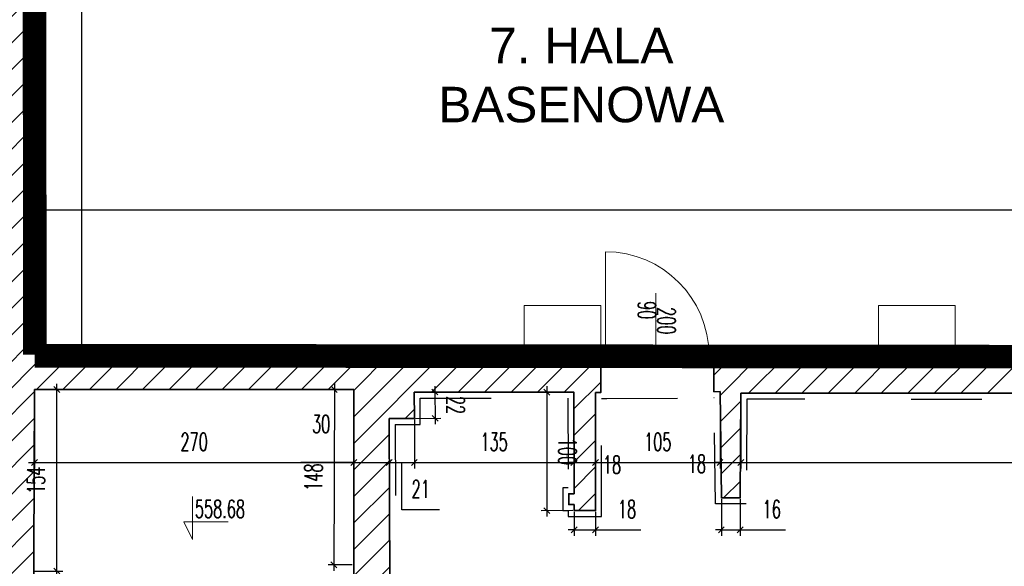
# Model space of a CAD drawing. Header units: millimetres. Extents: x 19887 to 192597, y -14203 to 39042.
# Tile 234 of 256: x 78283 to 79117, y -8730 to -8267. Entities that reach past the tile are written whole.
import ezdxf

# ---------------------------------------------------------------- set-up
doc = ezdxf.new("R2010")
doc.units = ezdxf.units.MM
doc.linetypes.add('ACAD_ISO03W100', pattern=[30, 12, -18])
doc.linetypes.add('DASHED2', pattern=[9.525, 6.35, -3.175])
doc.layers.get('Defpoints').update_dxf_attribs({"color": 4})
for name, color, linetype in [('A_DBA-RAMKI', 6, 'Continuous'), ('Sufit podwieszany', 252, 'Continuous'), ('Wymiarowanie', 3, 'Continuous'), ('Wypełnienie', 252, 'Continuous')]:
    doc.layers.add(name, color=color, linetype=linetype)
for name, color, linetype, lineweight in [('Basen_rzut_poziom_1_obrys', 252, 'Continuous', 35), ('Drzwi', 2, 'Continuous', 5), ('koty wysokościowe', 252, 'Continuous', 0), ('Schody', 252, 'Continuous', 5)]:
    doc.layers.add(name, color=color, linetype=linetype, lineweight=lineweight)
doc.styles.add('ARIAL', font='arial.ttf')
doc.styles.add('ROMANS', font='romans.shx', dxfattribs={"width": 0.6})
doc.styles.get("Standard").update_dxf_attribs({"font": 'arial.ttf'})
doc.dimstyles.new('000001FB70622F18', dxfattribs={"dimtxt": 20, "dimasz": 5, "dimexe": 5, "dimexo": 1, "dimgap": 20, "dimtad": 1, "dimtoh": 1, "dimdec": 0, "dimtxsty": 'Standard', "dimblk": 'OBLIQUE', "dimcen": 0, "dimdle": 5, "dimclrd": 252, "dimclre": 252, "dimclrt": 252, "dimadec": 0, "dimazin": 0, "dimtfac": 1, "dimtdec": 0, "dimtmove": 0, "dimatfit": 3, "dimldrblk": 'OBLIQUE', "dimfxl": 150, "dimfxlon": 1, "dimlwd": 25, "dimlwe": 25, "dimarcsym": 1})
pattern_1 = [(45, (-31599.654, -23084.227), (-11.22532, 11.22532), [])]

# ---------------------------------------------------------------- blocks, each defined once
blk = doc.blocks.new('_Oblique')
at = {"color": 0, "linetype": 'ByBlock', "lineweight": -2}
blk.add_line((-0.5, -0.5), (0.5, 0.5), dxfattribs=at)
blk = doc.blocks.new('*D594')
at = {"layer": 'Defpoints', "color": 0}
for p in [(-189.64, -3819.9), (80.7, -3819.9), (80.7, -3881.63)]:
    blk.add_point(p, dxfattribs=at)
at = {"layer": 'Wymiarowanie', "color": 252, "linetype": 'Continuous', "lineweight": 25}
for p, q in [((-189.64, -3820.9), (-189.64, -3886.63)), ((80.7, -3820.9), (80.7, -3886.63)), ((-194.64, -3881.63), (85.7, -3881.63))]:
    blk.add_line(p, q, dxfattribs=at)
at = {"layer": 'Wymiarowanie', "color": 252, "linetype": 'ByBlock', "lineweight": 25, "xscale": 5, "yscale": 5, "zscale": 5, "rotation": 180}
blk.add_blockref('_Oblique', (-189.64, -3881.63), dxfattribs=at)
at = {"layer": 'Wymiarowanie', "color": 252, "linetype": 'ByBlock', "lineweight": 25, "xscale": 5, "yscale": 5, "zscale": 5}
blk.add_blockref('_Oblique', (80.7, -3881.63), dxfattribs=at)
at = {"layer": 'Wymiarowanie', "color": 252, "insert": (-54.47, -3864.13), "char_height": 15, "attachment_point": 5, "style": 'ROMANS'}
blk.add_mtext('270', dxfattribs=at)
blk = doc.blocks.new('*D595')
at = {"layer": 'Defpoints', "color": 0}
for p in [(80.7, -3819.9), (110.69, -3844.47), (110.69, -3881.63)]:
    blk.add_point(p, dxfattribs=at)
at = {"layer": 'Wymiarowanie', "color": 252, "linetype": 'Continuous', "lineweight": 25}
for p, q in [((80.7, -3820.9), (80.7, -3886.63)), ((110.69, -3845.47), (110.69, -3886.63)), ((80.7, -3881.63), (35.83, -3881.63)), ((75.7, -3881.63), (115.69, -3881.63))]:
    blk.add_line(p, q, dxfattribs=at)
at = {"layer": 'Wymiarowanie', "color": 252, "linetype": 'ByBlock', "lineweight": 25, "xscale": 5, "yscale": 5, "zscale": 5, "rotation": 180}
blk.add_blockref('_Oblique', (80.7, -3881.63), dxfattribs=at)
at = {"layer": 'Wymiarowanie', "color": 252, "linetype": 'ByBlock', "lineweight": 25, "xscale": 5, "yscale": 5, "zscale": 5}
blk.add_blockref('_Oblique', (110.69, -3881.63), dxfattribs=at)
at = {"layer": 'Wymiarowanie', "color": 252, "insert": (53.11, -3849.02), "char_height": 15, "attachment_point": 5, "style": 'ROMANS'}
blk.add_mtext('30', dxfattribs=at)
blk = doc.blocks.new('*D598')
at = {"layer": 'Defpoints', "color": 0}
for p in [(110.69, -3844.47), (132.02, -3844.34), (132.02, -3881.63)]:
    blk.add_point(p, dxfattribs=at)
at = {"layer": 'Wymiarowanie', "color": 252, "linetype": 'Continuous', "lineweight": 25}
for p, q in [((110.69, -3845.47), (110.69, -3886.63)), ((132.02, -3845.34), (132.02, -3886.63)), ((105.69, -3881.63), (137.02, -3881.63)), ((121.35, -3921.63), (121.35, -3881.63)), ((153.35, -3921.63), (121.35, -3921.63))]:
    blk.add_line(p, q, dxfattribs=at)
at = {"layer": 'Wymiarowanie', "color": 252, "linetype": 'ByBlock', "lineweight": 25, "xscale": 5, "yscale": 5, "zscale": 5, "rotation": 180}
blk.add_blockref('_Oblique', (110.69, -3881.63), dxfattribs=at)
at = {"layer": 'Wymiarowanie', "color": 252, "linetype": 'ByBlock', "lineweight": 25, "xscale": 5, "yscale": 5, "zscale": 5}
blk.add_blockref('_Oblique', (132.02, -3881.63), dxfattribs=at)
at = {"layer": 'Wymiarowanie', "color": 252, "insert": (137.35, -3904.13), "char_height": 15, "attachment_point": 5, "style": 'ROMANS'}
blk.add_mtext('21', dxfattribs=at)
blk = doc.blocks.new('*D599')
at = {"layer": 'Defpoints', "color": 0}
for p in [(267.08, -3822.1), (132.02, -3844.34), (267.08, -3881.63)]:
    blk.add_point(p, dxfattribs=at)
at = {"layer": 'Wymiarowanie', "color": 252, "linetype": 'Continuous', "lineweight": 25}
for p, q in [((267.08, -3823.1), (267.08, -3886.63)), ((132.02, -3845.34), (132.02, -3886.63)), ((127.02, -3881.63), (272.08, -3881.63))]:
    blk.add_line(p, q, dxfattribs=at)
at = {"layer": 'Wymiarowanie', "color": 252, "linetype": 'ByBlock', "lineweight": 25, "xscale": 5, "yscale": 5, "zscale": 5, "rotation": 180}
blk.add_blockref('_Oblique', (132.02, -3881.63), dxfattribs=at)
at = {"layer": 'Wymiarowanie', "color": 252, "linetype": 'ByBlock', "lineweight": 25, "xscale": 5, "yscale": 5, "zscale": 5}
blk.add_blockref('_Oblique', (267.08, -3881.63), dxfattribs=at)
at = {"layer": 'Wymiarowanie', "color": 252, "insert": (199.55, -3864.13), "char_height": 15, "attachment_point": 5, "style": 'ROMANS'}
blk.add_mtext('135', dxfattribs=at)
blk = doc.blocks.new('*D600')
at = {"layer": 'Defpoints', "color": 0}
for p in [(267.08, -3822.1), (285.44, -3822.39), (285.44, -3881.63)]:
    blk.add_point(p, dxfattribs=at)
at = {"layer": 'Wymiarowanie', "color": 252, "linetype": 'Continuous', "lineweight": 25}
for p, q in [((267.08, -3823.1), (267.08, -3886.63)), ((285.44, -3823.39), (285.44, -3886.63)), ((262.08, -3881.63), (290.44, -3881.63)), ((267.08, -3881.63), (262.08, -3881.63)), ((285.44, -3881.63), (290.44, -3881.63))]:
    blk.add_line(p, q, dxfattribs=at)
at = {"layer": 'Wymiarowanie', "color": 252, "linetype": 'ByBlock', "lineweight": 25, "xscale": 5, "yscale": 5, "zscale": 5}
blk.add_blockref('_Oblique', (267.08, -3881.63), dxfattribs=at)
at = {"layer": 'Wymiarowanie', "color": 252, "linetype": 'ByBlock', "lineweight": 25, "xscale": 5, "yscale": 5, "zscale": 5, "rotation": 180}
blk.add_blockref('_Oblique', (285.44, -3881.63), dxfattribs=at)
at = {"layer": 'Wymiarowanie', "color": 252, "insert": (299.37, -3883.45), "char_height": 15, "attachment_point": 5, "style": 'ROMANS'}
blk.add_mtext('18', dxfattribs=at)
blk = doc.blocks.new('*D601')
at = {"layer": 'Defpoints', "color": 0}
for p in [(285.44, -3822.39), (390.83, -3821.6), (390.83, -3881.63)]:
    blk.add_point(p, dxfattribs=at)
at = {"layer": 'Wymiarowanie', "color": 252, "linetype": 'Continuous', "lineweight": 25}
for p, q in [((285.44, -3823.39), (285.44, -3886.63)), ((390.83, -3822.6), (390.83, -3886.63)), ((280.44, -3881.63), (395.83, -3881.63))]:
    blk.add_line(p, q, dxfattribs=at)
at = {"layer": 'Wymiarowanie', "color": 252, "linetype": 'ByBlock', "lineweight": 25, "xscale": 5, "yscale": 5, "zscale": 5, "rotation": 180}
blk.add_blockref('_Oblique', (285.44, -3881.63), dxfattribs=at)
at = {"layer": 'Wymiarowanie', "color": 252, "linetype": 'ByBlock', "lineweight": 25, "xscale": 5, "yscale": 5, "zscale": 5}
blk.add_blockref('_Oblique', (390.83, -3881.63), dxfattribs=at)
at = {"layer": 'Wymiarowanie', "color": 252, "insert": (338.14, -3864.13), "char_height": 15, "attachment_point": 5, "style": 'ROMANS'}
blk.add_mtext('105', dxfattribs=at)
blk = doc.blocks.new('*D603')
at = {"layer": 'Defpoints', "color": 0}
for p in [(390.83, -3821.6), (408.51, -3823.06), (408.51, -3881.63)]:
    blk.add_point(p, dxfattribs=at)
at = {"layer": 'Wymiarowanie', "color": 252, "linetype": 'Continuous', "lineweight": 25}
for p, q in [((390.83, -3822.6), (390.83, -3886.63)), ((408.51, -3824.06), (408.51, -3886.63)), ((385.83, -3881.63), (413.51, -3881.63)), ((390.83, -3881.63), (385.83, -3881.63)), ((408.51, -3881.63), (413.51, -3881.63))]:
    blk.add_line(p, q, dxfattribs=at)
at = {"layer": 'Wymiarowanie', "color": 252, "linetype": 'ByBlock', "lineweight": 25, "xscale": 5, "yscale": 5, "zscale": 5}
blk.add_blockref('_Oblique', (390.83, -3881.63), dxfattribs=at)
at = {"layer": 'Wymiarowanie', "color": 252, "linetype": 'ByBlock', "lineweight": 25, "xscale": 5, "yscale": 5, "zscale": 5, "rotation": 180}
blk.add_blockref('_Oblique', (408.51, -3881.63), dxfattribs=at)
at = {"layer": 'Wymiarowanie', "color": 252, "insert": (371.24, -3882.72), "char_height": 15, "attachment_point": 5, "style": 'ROMANS'}
blk.add_mtext('18', dxfattribs=at)
blk = doc.blocks.new('*D606')
at = {"layer": 'Defpoints', "color": 0}
for p in [(408.51, -3823.06), (1217.59, -3822.83), (1217.59, -3881.63)]:
    blk.add_point(p, dxfattribs=at)
at = {"layer": 'Wymiarowanie', "color": 252, "linetype": 'Continuous', "lineweight": 25}
for p, q in [((408.51, -3824.06), (408.51, -3886.63)), ((1217.59, -3823.83), (1217.59, -3886.63)), ((403.51, -3881.63), (1222.59, -3881.63))]:
    blk.add_line(p, q, dxfattribs=at)
at = {"layer": 'Wymiarowanie', "color": 252, "linetype": 'ByBlock', "lineweight": 25, "xscale": 5, "yscale": 5, "zscale": 5, "rotation": 180}
blk.add_blockref('_Oblique', (408.51, -3881.63), dxfattribs=at)
at = {"layer": 'Wymiarowanie', "color": 252, "linetype": 'ByBlock', "lineweight": 25, "xscale": 5, "yscale": 5, "zscale": 5}
blk.add_blockref('_Oblique', (1217.59, -3881.63), dxfattribs=at)
at = {"layer": 'Wymiarowanie', "color": 252, "insert": (813.05, -3864.13), "char_height": 15, "attachment_point": 5, "style": 'ROMANS'}
blk.add_mtext('809', dxfattribs=at)
blk = doc.blocks.new('*D742')
at = {"layer": 'Defpoints', "color": 0}
for p in [(267.08, -3822.1), (244.26, -3922.36), (267.26, -3922.32)]:
    blk.add_point(p, dxfattribs=at)
at = {"layer": 'Wymiarowanie', "color": 252, "linetype": 'Continuous', "lineweight": 25}
for p, q in [((244.07, -3817.14), (244.27, -3927.36)), ((266.08, -3822.1), (239.08, -3822.15)), ((266.26, -3922.32), (239.26, -3922.37))]:
    blk.add_line(p, q, dxfattribs=at)
at = {"layer": 'Wymiarowanie', "color": 252, "linetype": 'ByBlock', "lineweight": 25, "xscale": 5, "yscale": 5, "zscale": 5}
for p, rotation in [((244.08, -3822.14), 90.10390220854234), ((244.26, -3922.36), 270.1039022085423)]:
    blk.add_blockref('_Oblique', p, dxfattribs=dict(at, rotation=rotation))
at = {"layer": 'Wymiarowanie', "color": 252, "insert": (261.67, -3872.22), "char_height": 15, "attachment_point": 5, "rotation": 270.1039, "style": 'ROMANS'}
blk.add_mtext('100', dxfattribs=at)
blk = doc.blocks.new('*D743')
at = {"layer": 'Defpoints', "color": 0}
for p in [(131.89, -3822.1), (132.03, -3844.34), (149.56, -3844.23)]:
    blk.add_point(p, dxfattribs=at)
at = {"layer": 'Wymiarowanie', "color": 252, "linetype": 'Continuous', "lineweight": 25}
for p, q in [((149.39, -3816.99), (149.59, -3849.23)), ((132.89, -3822.1), (154.42, -3821.96)), ((133.03, -3844.33), (154.56, -3844.2))]:
    blk.add_line(p, q, dxfattribs=at)
at = {"layer": 'Wymiarowanie', "color": 252, "linetype": 'ByBlock', "lineweight": 25, "xscale": 5, "yscale": 5, "zscale": 5}
for p, rotation in [((149.42, -3821.99), 90.35131441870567), ((149.56, -3844.23), 270.3513144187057)]:
    blk.add_blockref('_Oblique', p, dxfattribs=dict(at, rotation=rotation))
at = {"layer": 'Wymiarowanie', "color": 252, "insert": (166.99, -3833), "char_height": 15, "attachment_point": 5, "rotation": 270.35131, "style": 'ROMANS'}
blk.add_mtext('22', dxfattribs=at)
blk = doc.blocks.new('*D744')
at = {"layer": 'Defpoints', "color": 0}
for p in [(80.7, -3819.9), (63.92, -3968.2), (80.36, -3968.24)]:
    blk.add_point(p, dxfattribs=at)
at = {"layer": 'Wymiarowanie', "color": 252, "linetype": 'Continuous', "lineweight": 25}
for p, q in [((64.27, -3814.86), (63.91, -3973.2)), ((79.7, -3819.9), (59.26, -3819.85)), ((79.36, -3968.24), (58.92, -3968.19))]:
    blk.add_line(p, q, dxfattribs=at)
at = {"layer": 'Wymiarowanie', "color": 252, "linetype": 'ByBlock', "lineweight": 25, "xscale": 5, "yscale": 5, "zscale": 5}
for p, rotation in [((64.26, -3819.86), 89.86940026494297), ((63.92, -3968.2), 269.869400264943)]:
    blk.add_blockref('_Oblique', p, dxfattribs=dict(at, rotation=rotation))
at = {"layer": 'Wymiarowanie', "color": 252, "insert": (46.59, -3893.99), "char_height": 15, "attachment_point": 5, "rotation": 89.8694, "style": 'ROMANS'}
blk.add_mtext('148', dxfattribs=at)
blk = doc.blocks.new('*D972')
at = {"layer": 'Defpoints', "color": 0}
for p in [(267.26, -3922.32), (285.44, -3922.32), (285.44, -3938.58)]:
    blk.add_point(p, dxfattribs=at)
at = {"layer": 'Wymiarowanie', "color": 252, "linetype": 'Continuous', "lineweight": 25}
for p, q in [((267.26, -3923.32), (267.26, -3943.58)), ((285.44, -3923.32), (285.44, -3943.58)), ((267.26, -3938.58), (262.26, -3938.58)), ((267.26, -3938.58), (285.44, -3938.58)), ((285.44, -3938.58), (323.72, -3938.58))]:
    blk.add_line(p, q, dxfattribs=at)
at = {"layer": 'Wymiarowanie', "color": 252, "linetype": 'ByBlock', "lineweight": 25, "xscale": 5, "yscale": 5, "zscale": 5}
blk.add_blockref('_Oblique', (267.26, -3938.58), dxfattribs=at)
at = {"layer": 'Wymiarowanie', "color": 252, "linetype": 'ByBlock', "lineweight": 25, "xscale": 5, "yscale": 5, "zscale": 5, "rotation": 180}
blk.add_blockref('_Oblique', (285.44, -3938.58), dxfattribs=at)
at = {"layer": 'Wymiarowanie', "color": 252, "insert": (312.08, -3921.08), "char_height": 15, "attachment_point": 5, "style": 'ROMANS'}
blk.add_mtext('18', dxfattribs=at)
blk = doc.blocks.new('*D974')
at = {"layer": 'Defpoints', "color": 0}
for p in [(391.95, -3911.6), (407.97, -3911.69), (407.97, -3938.58)]:
    blk.add_point(p, dxfattribs=at)
at = {"layer": 'Wymiarowanie', "color": 252, "linetype": 'Continuous', "lineweight": 25}
for p, q in [((391.95, -3912.6), (391.95, -3943.58)), ((407.97, -3912.69), (407.97, -3943.58)), ((391.95, -3938.58), (386.95, -3938.58)), ((391.95, -3938.58), (407.97, -3938.58)), ((407.97, -3938.58), (446.26, -3938.58))]:
    blk.add_line(p, q, dxfattribs=at)
at = {"layer": 'Wymiarowanie', "color": 252, "linetype": 'ByBlock', "lineweight": 25, "xscale": 5, "yscale": 5, "zscale": 5}
blk.add_blockref('_Oblique', (391.95, -3938.58), dxfattribs=at)
at = {"layer": 'Wymiarowanie', "color": 252, "linetype": 'ByBlock', "lineweight": 25, "xscale": 5, "yscale": 5, "zscale": 5, "rotation": 180}
blk.add_blockref('_Oblique', (407.97, -3938.58), dxfattribs=at)
at = {"layer": 'Wymiarowanie', "color": 252, "insert": (434.62, -3921.08), "char_height": 15, "attachment_point": 5, "style": 'ROMANS'}
blk.add_mtext('16', dxfattribs=at)
blk = doc.blocks.new('*D1017')
at = {"layer": 'Defpoints', "color": 0}
for p in [(3082.33, -3667.74), (-188.6, -3790.87), (3082.33, -3793.38)]:
    blk.add_point(p, dxfattribs=at)
at = {"layer": 'Wymiarowanie', "color": 252, "linetype": 'Continuous', "lineweight": 25}
for p, q in [((-193.6, -3667.74), (3087.33, -3667.74)), ((-188.6, -3789.87), (-188.6, -3662.74)), ((3082.33, -3792.38), (3082.33, -3662.74))]:
    blk.add_line(p, q, dxfattribs=at)
at = {"layer": 'Wymiarowanie', "color": 252, "linetype": 'ByBlock', "lineweight": 25, "xscale": 5, "yscale": 5, "zscale": 5, "rotation": 180}
blk.add_blockref('_Oblique', (-188.6, -3667.74), dxfattribs=at)
at = {"layer": 'Wymiarowanie', "color": 252, "linetype": 'ByBlock', "lineweight": 25, "xscale": 5, "yscale": 5, "zscale": 5}
blk.add_blockref('_Oblique', (3082.33, -3667.74), dxfattribs=at)
at = {"layer": 'Wymiarowanie', "color": 252, "insert": (1446.86, -3650.24), "char_height": 15, "attachment_point": 5, "style": 'ROMANS'}
blk.add_mtext('3271', dxfattribs=at)
blk = doc.blocks.new('*D1013')
at = {"layer": 'Defpoints', "color": 0}
for p in [(-189.64, -1975.4), (-149.5, -1975.4), (-188.6, -3790.87)]:
    blk.add_point(p, dxfattribs=at)
at = {"layer": 'Wymiarowanie', "color": 252, "linetype": 'Continuous', "lineweight": 25}
for p, q in [((-188.64, -1975.4), (-144.5, -1975.4)), ((-149.5, -3795.87), (-149.5, -1970.4)), ((-187.6, -3790.87), (-144.5, -3790.87))]:
    blk.add_line(p, q, dxfattribs=at)
at = {"layer": 'Wymiarowanie', "color": 252, "linetype": 'ByBlock', "lineweight": 25, "xscale": 5, "yscale": 5, "zscale": 5}
for p, rotation in [((-149.5, -1975.4), 90.00000000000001), ((-149.5, -3790.87), 270)]:
    blk.add_blockref('_Oblique', p, dxfattribs=dict(at, rotation=rotation))
at = {"layer": 'Wymiarowanie', "color": 252, "insert": (-167, -2883.14), "char_height": 15, "attachment_point": 5, "rotation": 90, "style": 'ROMANS'}
blk.add_mtext('1815', dxfattribs=at)
blk = doc.blocks.new('*D1015')
at = {"layer": 'Defpoints', "color": 0}
for p in [(-189.64, -3819.9), (-170.76, -3819.9), (-190.28, -3973.41)]:
    blk.add_point(p, dxfattribs=at)
at = {"layer": 'Wymiarowanie', "color": 252, "linetype": 'Continuous', "lineweight": 25}
for p, q in [((-170.76, -3978.41), (-170.76, -3814.9)), ((-188.64, -3819.9), (-165.76, -3819.9)), ((-189.28, -3973.41), (-165.76, -3973.41))]:
    blk.add_line(p, q, dxfattribs=at)
at = {"layer": 'Wymiarowanie', "color": 252, "linetype": 'ByBlock', "lineweight": 25, "xscale": 5, "yscale": 5, "zscale": 5}
for p, rotation in [((-170.76, -3819.9), 90.00000000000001), ((-170.76, -3973.41), 270)]:
    blk.add_blockref('_Oblique', p, dxfattribs=dict(at, rotation=rotation))
at = {"layer": 'Wymiarowanie', "color": 252, "insert": (-188.26, -3896.65), "char_height": 15, "attachment_point": 5, "rotation": 90, "style": 'ROMANS'}
blk.add_mtext('154', dxfattribs=at)
blk = doc.blocks.new('G$CF5E15B28')
at = {"layer": 'Wypełnienie'}
h = blk.add_hatch(dxfattribs=at)
h.set_pattern_fill('ANSI31', color=253, scale=5, angle=90)
h.set_pattern_definition(pattern_1)
h.paths.add_polyline_path([(-218.86, -2444.53), (-225.46, -4520.85), (-192.57, -4522.4), (-189.64, -3819.9), (80.7, -3819.9), (80.7, -3790.84), (-188.6, -3790.87), (-188.6, -2444.53)])
h = blk.add_hatch(dxfattribs=at)
h.set_pattern_fill('ANSI31', color=253, scale=5, angle=90)
h.set_pattern_definition(pattern_1)
h.paths.add_polyline_path([(110.69, -3844.47), (132.03, -3844.34), (131.89, -3822.1), (267.08, -3822.1), (267.28, -3907.97), (262.73, -3907.97), (262.73, -3917.17), (267.26, -3917.17), (267.26, -3922.32), (285.44, -3922.32), (285.44, -3822.39), (289.87, -3822.39), (289.87, -3790.87), (80.7, -3790.84), (80.97, -4050.51), (111.5, -4050.49)])
h = blk.add_hatch(dxfattribs=at)
h.set_pattern_fill('ANSI31', color=253, scale=5, angle=90)
h.set_pattern_definition(pattern_1)
h.paths.add_polyline_path([(2527.78, -3792.93), (385.45, -3790.77), (385.45, -3821.86), (390.83, -3821.6), (391.95, -3911.6), (407.97, -3911.6), (408.51, -3823.06), (1217.59, -3822.83), (1217.59, -4029.44), (1060.17, -4028.42), (1060.17, -4064.91), (1091.26, -4064.91), (1091.26, -4043.43), (1216.23, -4043.43), (1216.23, -4063.03), (1229.37, -4063.03), (1229.37, -3822.83), (2344.27, -3822.51), (2342.25, -4063.67), (2467.7, -4063.67), (2464.4, -4396.62), (2455.31, -4396.62), (2455.89, -4416.87), (2453.74, -4416.87), (2453.74, -4424.34), (2581.42, -4423.94), (2581.42, -4414.9), (2578.51, -4414.9), (2579, -4396.25), (2505.98, -4396.25), (2505.68, -4368.36), (2476.63, -4368.67), (2481.49, -4046.88), (2354.27, -4047.21), (2356.87, -3822.5), (2527.78, -3822.31)])
at = {"layer": 'Basen_rzut_poziom_1_obrys', "color": 253, "elevation": 0}
for points in [[(289.87, -3790.82), (-188.6, -3790.87), (-188.6, -2444.53), (-218.86, -2444.53), (-225.46, -4520.85)], [(110.69, -3844.47), (132.02, -3844.34), (131.89, -3822.1), (267.08, -3822.1), (267.28, -3907.97), (262.73, -3907.97), (262.73, -3917.17), (267.26, -3917.17), (267.26, -3922.32), (285.44, -3922.32), (285.44, -3822.39), (289.87, -3822.39), (289.87, -3790.82)], [(385.45, -3821.86), (385.45, -3790.77), (2527.78, -3792.93)], [(-192.57, -4522.4), (-189.64, -3819.9)], [(80.7, -3968.24), (80.7, -3819.9), (-189.64, -3819.9)], [(1060.17, -4028.42), (1217.59, -4029.44), (1217.59, -3822.83), (408.51, -3823.06), (407.97, -3911.6), (391.95, -3911.6), (390.83, -3821.6), (385.45, -3821.86)], [(110.69, -3844.47), (111.5, -4050.49), (267.11, -4050.4), (267.56, -4016.85), (285.68, -4016.56), (285.38, -4050.11), (401.01, -4051.12), (401.01, -4051.12), (401.01, -4068.51), (110.7, -4067.04)], [(80.7, -3968.24), (82.05, -4377.46)]]:
    blk.add_lwpolyline(points, dxfattribs=at)
at = {"layer": 'Drzwi', "color": 253, "elevation": 0}
for points in [[(293.87, -3790.82), (293.87, -3703.24)], [(336.36, -3778.22), (336.36, -3738.22)], [(336.36, -3778.22), (336.36, -3798.22)]]:
    blk.add_lwpolyline(points, dxfattribs=at)
for points in [[(289.87, -3790.82), (293.87, -3790.82), (293.87, -3794.82), (289.87, -3794.82)], [(381.45, -3790.82), (385.45, -3790.82), (385.45, -3794.82), (381.45, -3794.82)]]:
    blk.add_lwpolyline(points, close=True, dxfattribs=at)
at = {"layer": 'Drzwi', "color": 253}
blk.add_arc((293.87, -3790.82, 0), 87.58, 0, 90, dxfattribs=at)
at = {"layer": 'koty wysokościowe', "color": 253, "elevation": 0}
for points in [[(-55.71, -3910.45), (-55.71, -3946.68)], [(-63.21, -3931.68), (-55.71, -3931.68)], [(-55.71, -3946.68), (-63.21, -3931.68)], [(-55.71, -3931.68), (-25.71, -3931.68)]]:
    blk.add_lwpolyline(points, dxfattribs=at)
at = {"layer": 'Schody', "color": 253, "elevation": 0}
for points in [[(289.87, -3783.82), (224.87, -3783.82), (224.87, -3748.82), (289.87, -3748.82)], [(589.87, -3783.82), (524.87, -3783.82), (524.87, -3748.82), (589.87, -3748.82)]]:
    blk.add_lwpolyline(points, close=True, dxfattribs=at)
at = {"layer": 'Sufit podwieszany', "color": 253, "linetype": 'ACAD_ISO03W100', "ltscale": 5, "elevation": 0}
for points in [[(115.71, -3849.44), (137.05, -3849.31), (136.92, -3827.1), (262.09, -3827.1), (262.27, -3902.97), (257.73, -3902.97), (257.73, -3922.17), (262.26, -3922.17), (262.26, -3927.32), (290.44, -3927.32), (290.44, -3827.39), (294.87, -3827.39), (385.7, -3826.86)], [(1055.17, -4023.42), (1212.59, -4024.41), (1212.59, -3828.77), (413.48, -3828.06), (412.94, -3916.6), (387.02, -3916.6), (385.9, -3826.85), (385.7, -3826.86)], [(115.71, -3849.44), (116.48, -4045.4), (262.18, -4045.4), (262.62, -4011.93), (290.73, -4011.47), (290.43, -4045.15), (400, -4046.12), (406.01, -4046.12), (406.01, -4073.53), (115.79, -4072.07)]]:
    blk.add_lwpolyline(points, dxfattribs=at)
at = {"layer": 'Drzwi', "color": 253, "char_height": 15, "width": 190.2964, "attachment_point": 7, "rotation": 270, "style": 'ROMANS'}
for s, insert in [('90', (321.42, -3745.04, 0)), ('200', (338.02, -3750.14, 0))]:
    blk.add_mtext(s, dxfattribs=dict(at, insert=insert))
at = {"layer": 'koty wysokościowe', "color": 253, "insert": (-53.81, -3913.35, 0), "char_height": 15, "width": 21553.2844, "attachment_point": 1, "style": 'ROMANS'}
blk.add_mtext('558.68', dxfattribs=at)
at = {"layer": 'Schody', "color": 253, "char_height": 15, "width": 190.2964, "attachment_point": 7, "rotation": 89.56828, "style": 'ROMANS'}
for s, insert in [('30', (-106.15, -4121.74, 0)), ('9x17', (-126.98, -4130.39, 0))]:
    blk.add_mtext(s, dxfattribs=dict(at, insert=insert))
at = {"layer": 'Wymiarowanie', "color": 253}
for base, p1, p2, angle, override, picture, middle in [((-149.5, -1975.4, 0), (-188.6, -3790.87, 0), (-189.64, -1975.4, 0), 90, {"dimtxt": 15, "dimgap": 10, "dimtxsty": 'ROMANS'}, '*D1013', (-167, -2883.14, 0)), ((3082.33, -3667.74, 0), (-188.6, -3790.87, 0), (3082.33, -3793.38, 0), 0, {"dimtxt": 15, "dimgap": 10, "dimtxsty": 'ROMANS'}, '*D1017', (1446.86, -3650.24, 0)), ((-170.76, -3819.9, 0), (-190.28, -3973.41, 0), (-189.64, -3819.9, 0), 90, {"dimtxt": 15, "dimgap": 10, "dimtxsty": 'ROMANS'}, '*D1015', (-188.26, -3896.65, 0)), ((80.7, -3881.63, 0), (-189.64, -3819.9, 0), (80.7, -3819.9, 0), 0, {"dimtxt": 15, "dimgap": 10, "dimtxsty": 'ROMANS'}, '*D594', (-54.47, -3864.13, 0)), ((267.08, -3881.63, 0), (132.02, -3844.34, 0), (267.08, -3822.1, 0), 0, {"dimtxt": 15, "dimgap": 10, "dimtxsty": 'ROMANS', "dimtmove": 1}, '*D599', (199.55, -3864.13, 0)), ((390.83, -3881.63, 0), (285.44, -3822.39, 0), (390.83, -3821.6, 0), 0, {"dimtxt": 15, "dimgap": 10, "dimtxsty": 'ROMANS', "dimtmove": 1}, '*D601', (338.14, -3864.13, 0)), ((1217.59, -3881.63, 0), (408.51, -3823.06, 0), (1217.59, -3822.83, 0), 0, {"dimtxt": 15, "dimgap": 10, "dimtxsty": 'ROMANS', "dimtmove": 1}, '*D606', (813.05, -3864.13, 0)), ((132.02, -3881.63, 0), (110.69, -3844.47, 0), (132.02, -3844.34, 0), 0, {"dimtxt": 15, "dimgap": 10, "dimtxsty": 'ROMANS', "dimtmove": 1}, '*D598', (131.35, -3904.13, 0)), ((285.44, -3938.58, 0), (267.26, -3922.32, 0), (285.44, -3922.32, 0), 0, {"dimtxt": 15, "dimgap": 10, "dimtxsty": 'ROMANS'}, '*D972', (312.08, -3921.08, 0)), ((407.97, -3938.58, 0), (391.95, -3911.6, 0), (407.97, -3911.69, 0), 0, {"dimtxt": 15, "dimgap": 10, "dimtxsty": 'ROMANS'}, '*D974', (434.62, -3921.08, 0))]:
    dim = blk.add_linear_dim(base=base, p1=p1, p2=p2, angle=angle, dimstyle='000001FB70622F18', override=override, dxfattribs=at)
    dim.commit()
    dim.dimension.update_dxf_attribs({"geometry": picture, "text_midpoint": middle})
for p1, p2, distance, picture, middle in [((80.7, -3819.9, 0), (80.36, -3968.24, 0), -16.44, '*D744', (46.59, -3893.99, 0)), ((267.08, -3822.1, 0), (267.26, -3922.32, 0), -23, '*D742', (261.67, -3872.22, 0))]:
    dim = blk.add_aligned_dim(p1=p1, p2=p2, distance=distance, dimstyle='000001FB70622F18', override={"dimtxt": 15, "dimgap": 10, "dimtxsty": 'ROMANS'}, dxfattribs=at)
    dim.commit()
    dim.dimension.update_dxf_attribs({"geometry": picture, "text_midpoint": middle})
for base, p1, p2, angle, override, picture, middle, dimtype in [((149.56, -3844.23, 0), (131.89, -3822.1, 0), (132.03, -3844.34, 0), 270.35131, {"dimtxt": 15, "dimgap": 10, "dimtxsty": 'ROMANS'}, '*D743', (149.49, -3833.11, 0), 161), ((110.69, -3881.63, 0), (80.7, -3819.9, 0), (110.69, -3844.47, 0), 0, {"dimtxt": 15, "dimgap": 10, "dimtxsty": 'ROMANS', "dimtmove": 1}, '*D595', (53.11, -3866.52, 0), 160), ((285.44, -3881.63, 0), (267.08, -3822.1, 0), (285.44, -3822.39, 0), 0, {"dimtxt": 15, "dimgap": 10, "dimtxsty": 'ROMANS', "dimtmove": 1}, '*D600', (299.37, -3900.95, 0), 160), ((408.51, -3881.63, 0), (390.83, -3821.6, 0), (408.51, -3823.06, 0), 0, {"dimtxt": 15, "dimgap": 10, "dimtxsty": 'ROMANS', "dimtmove": 1}, '*D603', (371.24, -3900.22, 0), 160)]:
    dim = blk.add_linear_dim(base=base, p1=p1, p2=p2, angle=angle, dimstyle='000001FB70622F18', override=override, dxfattribs=at)
    dim.commit()
    dim.dimension.update_dxf_attribs({"geometry": picture, "text_midpoint": middle, "dimtype": dimtype})

msp = doc.modelspace()

# ---------------------------------------------------------------- linework, layer by layer
at = {"layer": 'A_DBA-RAMKI', "color": 210, "linetype": 'DASHED2', "ltscale": 10, "elevation": 0}
for points in [[(78295.8, -8550.46, 20, 20, 0), (78294.76, -6735.99, 20, 20, 0), (77655.2, -6735.99, 20, 20, -0.129711), (78276.51, -5157.13, 20, 20, 0), (78308.11, -5154.94, 20, 20, 0), (78371.33, -5077.94, 20, 20, 0), (78338.38, -5050.41, 20, 20, 0), (78552.86, -4793.93, 20, 20, 0), (79731.49, -4797.74, 20, 20, 0), (79731.49, -5097.72, 20, 20, 0), (80045.05, -5370.14, 20, 20, 0), (80009.25, -5406.27, 20, 20, 0), (80079.13, -5468.56, 20, 20, 0)], [(80841.34, -8553.98, 20, 20, 0), (78295.8, -8551.46, 20, 20, 0)]]:
    msp.add_lwpolyline(points, format="xyseb", dxfattribs=at)

# ---------------------------------------------------------------- block references
msp.add_blockref('G$CF5E15B28', (78485.18, -4760.22, 0))

# ---------------------------------------------------------------- texts
at = {"layer": 'A_DBA-RAMKI', "color": 3, "ltscale": 60, "insert": (78758.55, -8314.17, 0), "char_height": 30, "width": 1073.3277, "attachment_point": 5, "style": 'ARIAL'}
msp.add_mtext('7. HALA\\PBASENOWA', dxfattribs=at)

doc.saveas('drawing.dxf')
